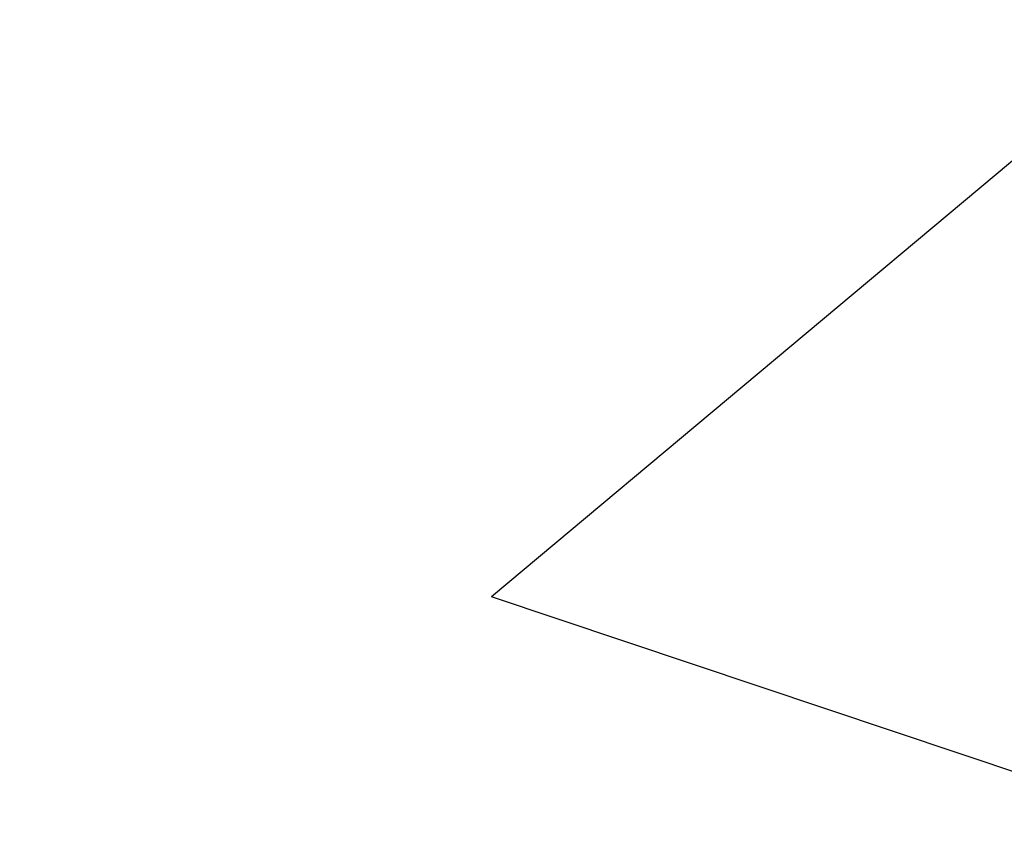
# Model space of a CAD drawing. Header units: millimetres. Extents: x 5 to 415, y 5 to 292.
# Tile 47 of 57: x 225 to 254, y 196 to 220. Entities that reach past the tile are written whole.
import ezdxf

# ---------------------------------------------------------------- set-up
doc = ezdxf.new("R2010")
doc.units = ezdxf.units.MM
doc.styles.add('SLDTEXTSTYLE0', font='TXT', dxfattribs={"width": 0.605})
doc.dimstyles.new('SLDDIMSTYLE0', dxfattribs={"dimtxt": 0.18, "dimasz": 3.556, "dimexe": 0, "dimexo": 0.0625, "dimgap": 0, "dimtad": 0, "dimtih": 1, "dimtoh": 1, "dimdec": 0, "dimrnd": 1e-09, "dimzin": 0, "dimdsep": 46, "dimtxsty": 'Standard', "dimsah": 1, "dimcen": 0.09, "dimadec": 0, "dimazin": 0, "dimtfac": 3.556, "dimtdec": 0, "dimtofl": 0, "dimtmove": 0, "dimatfit": 3, "dimfxl": 1, "dimfrac": 2, "dimtolj": 1, "dimtzin": 0, "dimarcsym": 0})

# ---------------------------------------------------------------- blocks, each defined once
blk = doc.blocks.new('SW_NOTE_8')
at = {"color": 0, "linetype": 'Continuous', "lineweight": 0, "char_height": 3.175, "attachment_point": 1, "style": 'SLDTEXTSTYLE0'}
for s, insert in [('MOUNTING HOLES', (-39.069, 5.764)), ('M3 -4 (4x)', (-39.069, 1.531))]:
    blk.add_mtext(s, dxfattribs=dict(at, insert=insert))

msp = doc.modelspace()

# ---------------------------------------------------------------- block references
at = {"color": 7, "linetype": 'Continuous', "lineweight": 0}
msp.add_blockref('SW_NOTE_8', (239.24, 203.252), dxfattribs=at)

# ---------------------------------------------------------------- leaders
for points in [[(259.44, 220.158), (239.24, 203.252)], [(260.083, 196.261), (239.24, 203.252)]]:
    msp.add_leader(points, dimstyle='SLDDIMSTYLE0', dxfattribs=at)

doc.saveas('drawing.dxf')
